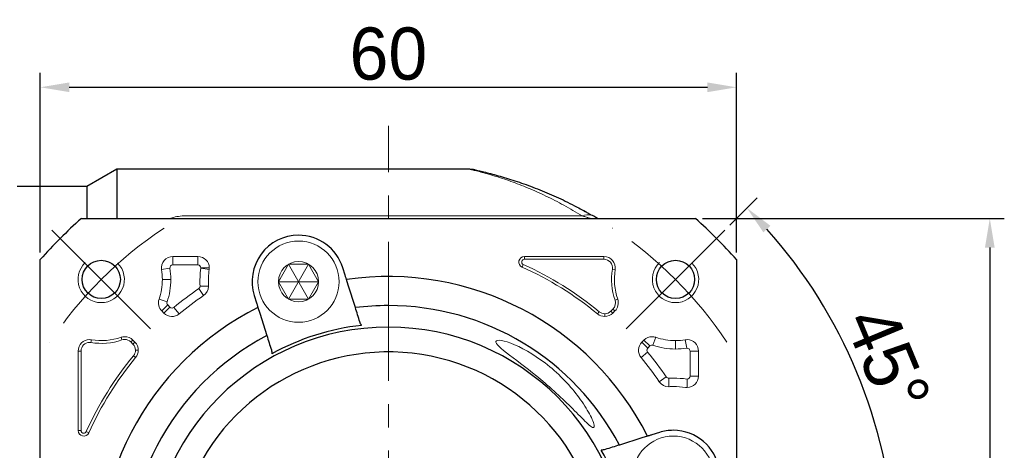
# Model space of a CAD drawing. Header units: millimetres. Extents: x 827 to 1312, y 1024 to 1367.
# Tile 4 of 8: x 884 to 969, y 1228 to 1265. Entities that reach past the tile are written whole.
import ezdxf

# ---------------------------------------------------------------- set-up
doc = ezdxf.new("R2010")
doc.units = ezdxf.units.MM
doc.header["$PDSIZE"] = -5
doc.linetypes.add('点画线', pattern=[18, 12, -2, 2, -2])
doc.layers.get('0').update_dxf_attribs({"lineweight": 18})
doc.layers.get('Defpoints').update_dxf_attribs({"lineweight": 18})
for name, color, linetype, lineweight in [('7中心线层', 7, '点画线', 18), ('尺寸线', 7, 'Continuous', 18), ('尺寸线层', 3, 'Continuous', 18), ('粗实线', 7, 'Continuous', 50), ('细实线', 7, 'Continuous', 18)]:
    doc.layers.add(name, color=color, linetype=linetype, lineweight=lineweight)
doc.styles.add('工程字', font='txt')
doc.dimstyles.new('副本 ISO-25', dxfattribs={"dimtxt": 4.5, "dimasz": 2.5, "dimexe": 1.25, "dimexo": 0.625, "dimtad": 1, "dimtxsty": '工程字', "dimcen": 2.5, "dimdle": 5, "dimadec": 0, "dimazin": 0, "dimtfac": 1, "dimtmove": 0, "dimatfit": 3, "dimfxl": 1, "dimtolj": 1, "dimarcsym": 0})

# ---------------------------------------------------------------- blocks, each defined once
blk = doc.blocks.new('*X6')
at = {"layer": 'Defpoints', "color": 0}
for p in [(945.733, 1259.15), (885.733, 1244.292), (945.733, 1244.292)]:
    blk.add_point(p, dxfattribs=at)
at = {"layer": '尺寸线层', "color": 0, "lineweight": -2}
for p, q in [((885.733, 1244.917), (885.733, 1260.4)), ((945.733, 1244.917), (945.733, 1260.4)), ((888.233, 1259.15), (943.233, 1259.15))]:
    blk.add_line(p, q, dxfattribs=at)
at = {"layer": '尺寸线层', "color": 0}
for points in [[(888.233, 1259.567), (888.233, 1258.733), (885.733, 1259.15)], [(943.233, 1258.733), (943.233, 1259.567), (945.733, 1259.15)]]:
    blk.add_solid(points, dxfattribs=at)
at = {"layer": '尺寸线层', "color": 0, "insert": (915.733, 1262.025), "char_height": 4.5, "attachment_point": 5, "style": '工程字'}
blk.add_mtext('\\A1;60', dxfattribs=at)
blk = doc.blocks.new('*X12')
at = {"layer": 'Defpoints', "color": 0}
for p in [(942.19, 1247.834), (942.19, 1187.834), (967.568, 1187.834)]:
    blk.add_point(p, dxfattribs=at)
at = {"layer": '尺寸线层', "color": 0, "lineweight": -2}
for p, q in [((942.815, 1247.834), (968.818, 1247.834)), ((967.568, 1245.334), (967.568, 1190.334)), ((942.815, 1187.834), (968.818, 1187.834))]:
    blk.add_line(p, q, dxfattribs=at)
at = {"layer": '尺寸线层', "color": 0}
for points in [[(967.985, 1245.334), (967.152, 1245.334), (967.568, 1247.834)], [(967.152, 1190.334), (967.985, 1190.334), (967.568, 1187.834)]]:
    blk.add_solid(points, dxfattribs=at)
at = {"layer": '尺寸线层', "color": 0, "insert": (964.693, 1217.834), "char_height": 4.5, "attachment_point": 5, "rotation": 90, "style": '工程字'}
blk.add_mtext('\\A1;60', dxfattribs=at)
blk = doc.blocks.new('*X36')
at = {"layer": 'Defpoints', "color": 0}
for p in [(944.724, 1246.825), (936.239, 1238.34), (956.115, 1234.561), (868.945, 1217.834), (949.733, 1217.834)]:
    blk.add_point(p, dxfattribs=at)
at = {"layer": '尺寸线层', "color": 0, "lineweight": -2}
for p, q in [((945.166, 1247.267), (947.524, 1249.626)), ((950.358, 1217.834), (960.692, 1217.834))]:
    blk.add_line(p, q, dxfattribs=at)
blk.add_arc((915.733, 1217.834), 43.71, 3.2775, 41.7225, dxfattribs=at)
at = {"layer": '尺寸线层', "color": 0}
for points in [[(948.66, 1247.21), (948.054, 1246.638), (946.64, 1248.742)], [(958.954, 1220.321), (959.787, 1220.345), (959.442, 1217.834)]]:
    blk.add_solid(points, dxfattribs=at)
at = {"layer": '尺寸线层', "color": 0, "insert": (958.771, 1235.661), "char_height": 4.5, "attachment_point": 5, "rotation": 292.5, "style": '工程字'}
blk.add_mtext('\\A1;45%%d', dxfattribs=at)

msp = doc.modelspace()

# ---------------------------------------------------------------- linework, layer by layer
for p, q in [((898.2683, 1248.0686), (932.4214, 1248.0686)), ((897.1531, 1243.8344), (897.1531, 1244.5646)), ((899.3209, 1244.5646), (897.1531, 1244.5646)), ((899.3209, 1243.8344), (899.3209, 1244.5646)), ((934.312, 1244.5646), (927.4586, 1244.5646)), ((927.4586, 1244.3239), (927.4586, 1244.5646)), ((927.4586, 1244.3239), (934.312, 1244.3239)), ((934.312, 1244.3239), (934.312, 1244.5646)), ((896.906, 1243.544), (896.1853, 1243.427)), ((897.1531, 1243.8344), (899.3209, 1243.8344)), ((899.5689, 1243.55), (900.2923, 1243.4506)), ((899.571, 1243.5841), (900.3014, 1243.5841)), ((927.3608, 1243.8652), (927.2626, 1243.6454)), ((935.0422, 1243.4656), (935.2798, 1243.427)), ((896.2533, 1242.5828), (896.9835, 1242.5828)), ((899.3894, 1241.79), (899.8009, 1241.1868)), ((899.4984, 1242.0081), (900.2278, 1242.0411)), ((899.4986, 1241.9967), (900.2288, 1241.9967)), ((896.6601, 1240.6398), (895.9693, 1240.8763)), ((935.268, 1240.7984), (935.4957, 1240.8763)), ((896.72, 1240.3818), (896.2037, 1239.8655)), ((896.2037, 1239.8655), (896.3925, 1239.6766)), ((896.9088, 1240.1929), (896.3925, 1239.6766)), ((896.9088, 1240.1929), (896.72, 1240.3818)), ((897.2454, 1240.1771), (897.7109, 1239.6145)), ((935.0912, 1240.0356), (934.9024, 1239.8468)), ((934.9024, 1239.8468), (935.0726, 1239.6766)), ((935.0726, 1239.6766), (935.2614, 1239.8655)), ((935.0912, 1240.0356), (935.2614, 1239.8655)), ((933.9076, 1239.7999), (933.7542, 1239.6145)), ((934.3793, 1239.6301), (934.3793, 1239.3894)), ((890.1011, 1237.1438), (890.1396, 1237.3814)), ((892.7683, 1237.3696), (892.6903, 1237.5973)), ((893.531, 1237.1928), (893.7012, 1237.363)), ((893.89, 1237.1741), (893.7012, 1237.363)), ((937.7639, 1237.363), (937.575, 1237.1741)), ((938.2802, 1236.8467), (937.7639, 1237.363)), ((938.5383, 1236.9065), (938.7747, 1237.5973)), ((940.4813, 1237.3133), (940.4813, 1236.5832)), ((941.4424, 1236.6607), (941.3255, 1237.3814)), ((889.002, 1236.4136), (889.002, 1229.5602)), ((889.2427, 1236.4136), (889.002, 1236.4136)), ((889.2427, 1229.5602), (889.2427, 1236.4136)), ((893.531, 1237.1928), (893.7199, 1237.004)), ((893.7199, 1237.004), (893.89, 1237.1741)), ((893.9365, 1236.4808), (894.1772, 1236.4808)), ((938.0913, 1236.6578), (937.575, 1237.1741)), ((938.0913, 1236.6578), (938.2802, 1236.8467)), ((941.7329, 1236.4136), (941.7329, 1234.2457)), ((941.7329, 1236.4136), (942.463, 1236.4136)), ((942.463, 1234.2457), (942.463, 1236.4136)), ((893.7667, 1236.0092), (893.9522, 1235.8558)), ((938.0755, 1236.3213), (937.5129, 1235.8558)), ((939.6884, 1234.1773), (939.0852, 1233.7658)), ((939.8952, 1234.068), (939.8952, 1233.3379)), ((941.4825, 1233.9956), (941.4825, 1233.2653)), ((941.7329, 1234.2457), (942.463, 1234.2457)), ((889.2427, 1229.5602), (889.002, 1229.5602)), ((889.7015, 1229.4623), (889.9212, 1229.3642))]:
    msp.add_line(p, q)
msp.add_circle((907.9894, 1242.3923), 1.7321)
for centre, radius, start, end in [((897.1531, 1243.5841), 0.9805, 90, 189.218623), ((899.3209, 1243.5841), 0.9805, 360, 90), ((927.4586, 1244.0841), 0.4805, 90, 245.929385), ((934.312, 1243.5841), 0.9805, 350.781377, 90), ((934.312, 1243.5841), 0.7398, 350.781377, 90), ((890.9838, 1242.5828), 5.2695, 0, 9.218623), ((890.9838, 1242.5828), 5.9997, 0, 9.218623), ((907.9894, 1242.3923), 8.4997, 172.17173, 182.59118), ((907.9894, 1242.3923), 7.7695, 172.17173, 182.59118), ((899.3209, 1243.5841), 0.9805, 352.17173, 360), ((915.7325, 1217.8341), 28.2695, 50.39475, 65.929385), ((915.7325, 1217.8341), 28.5102, 50.39475, 65.929385), ((940.4813, 1242.5828), 5.5102, 170.781377, 198.896119), ((940.4813, 1242.5828), 5.2695, 170.781377, 198.896119), ((890.9838, 1242.5828), 5.2695, 341.103881, 0), ((890.9838, 1242.5828), 5.9997, 341.103881, 0), ((915.7325, 1217.8341), 28.9997, 124.302587, 129.60525), ((899.2483, 1241.9967), 0.9805, 304.302587, 0), ((899.2483, 1241.9967), 0.9805, 360, 2.59118), ((896.897, 1240.5588), 0.9805, 161.103881, 225), ((915.7325, 1217.8341), 28.2695, 124.302587, 129.60525), ((934.5681, 1240.5588), 0.7398, 315, 18.896119), ((934.5681, 1240.5588), 0.9805, 315, 18.896119), ((934.3793, 1240.3699), 0.7398, 270, 315), ((897.0858, 1240.3699), 0.9805, 225, 309.60525), ((934.3793, 1240.3699), 0.9805, 230.39475, 270), ((934.3793, 1240.3699), 0.7398, 230.39475, 270), ((934.3793, 1240.3699), 0.9805, 270, 315), ((889.9825, 1236.4136), 0.9805, 90, 180), ((889.9825, 1236.4136), 0.9805, 80.781377, 90), ((890.9838, 1242.5828), 5.5102, 260.781377, 288.896119), ((890.9838, 1242.5828), 5.2695, 260.781377, 288.896119), ((893.0079, 1236.6697), 0.9805, 90, 108.896119), ((893.0079, 1236.6697), 0.7398, 90, 108.896119), ((893.0079, 1236.6697), 0.9805, 45, 90), ((893.0079, 1236.6697), 0.7398, 45, 90), ((938.4572, 1236.6697), 0.9805, 90, 135), ((938.4572, 1236.6697), 0.9805, 71.103881, 90), ((940.4813, 1242.5828), 5.2695, 251.103881, 270), ((940.4813, 1242.5828), 5.2695, 270, 279.218623), ((941.4825, 1236.4136), 0.9805, 90, 99.218623), ((941.4825, 1236.4136), 0.9805, 0, 90), ((889.9825, 1236.4136), 0.7398, 90, 180), ((889.9825, 1236.4136), 0.7398, 80.781377, 90), ((893.1967, 1236.4808), 0.7398, 0, 45), ((893.1967, 1236.4808), 0.7398, 320.39475, 360), ((893.1967, 1236.4808), 0.9805, 0, 45), ((893.1967, 1236.4808), 0.9805, 320.39475, 0), ((938.2683, 1236.4808), 0.9805, 135, 219.60525), ((940.4813, 1242.5828), 5.9997, 251.103881, 270), ((940.4813, 1242.5828), 5.9997, 270, 279.218623), ((915.7325, 1217.8341), 28.5102, 140.39475, 155.929385), ((915.7325, 1217.8341), 28.2695, 140.39475, 155.929385), ((915.7325, 1217.8341), 28.2695, 34.302587, 39.60525), ((915.7325, 1217.8341), 28.9997, 34.302587, 39.60525), ((940.2907, 1225.5773), 8.4997, 90, 92.59118), ((940.2907, 1225.5773), 8.4997, 82.17173, 90), ((941.4825, 1234.2457), 0.9805, 270, 0), ((939.8952, 1234.3183), 0.9805, 214.302587, 270), ((939.8952, 1234.3183), 0.9805, 270, 272.59118), ((940.2907, 1225.5773), 7.7695, 90, 92.59118), ((940.2907, 1225.5773), 7.7695, 82.17173, 90), ((941.4825, 1234.2457), 0.9805, 262.17173, 270), ((889.4825, 1229.5602), 0.4805, 180, 335.929385)]:
    msp.add_arc(centre, radius, start, end)
msp.add_ellipse((932.4214, 1246.3031), major_axis=(-1.0114, -1.7254), ratio=0.6888272, start_param=3.3165106, end_param=3.8466841)
for points, knots in [([(932.4214, 1248.0686), (931.9019, 1248.3802), (930.8641, 1249.0028), (929.3076, 1249.7938), (927.7701, 1250.4806), (926.2797, 1251.0559), (924.8704, 1251.5211), (923.8391, 1251.8106), (923.1975, 1251.973), (922.8576, 1252.0543), (922.7398, 1252.0816), (922.7354, 1252.0829), (922.7308, 1252.0832)], [0, 0, 0, 0, 1.3943101, 2.785961, 4.1728805, 5.5575942, 6.9449888, 8.343095, 9.0405361, 9.7408131, 10.4449185, 10.5368388, 10.5368388, 10.5368388, 10.5368388]), ([(898.2683, 1248.0686), (898.0576, 1248.0686), (897.8523, 1248.053), (897.451, 1247.9938), (897.263, 1247.9515), (897.0201, 1247.8805), (896.9563, 1247.8601), (896.894, 1247.8385)], [0, 0, 0, 0, 0.5913344, 0.5913344, 1.1826688, 1.1826688, 1.3995412, 1.3995412, 1.3995412, 1.3995412]), ([(932.4214, 1248.0686), (932.5248, 1248.0382), (932.6799, 1247.9927), (932.8662, 1247.936), (933.0111, 1247.8917), (933.1003, 1247.8641), (933.1346, 1247.8535)], [0, 0, 0, 0, 0.27333889, 0.40979407, 0.54708645, 0.74494278, 0.74494278, 0.74494278, 0.74494278]), ([(933.1338, 1247.8537), (933.1382, 1247.8524), (933.1725, 1247.8417), (933.1852, 1247.8378), (933.1968, 1247.8341)], [0, 0, 0, 0, 0.005170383, 0.065930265, 0.065930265, 0.065930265, 0.065930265]), ([(927.3608, 1243.8652), (927.3175, 1243.8968), (927.2312, 1243.9601), (927.2093, 1244.1373), (927.3015, 1244.2901), (927.4062, 1244.3126), (927.4586, 1244.3239)], [0, 0, 0, 0, 0.16025045, 0.31992837, 0.47960629, 0.63985674, 0.63985674, 0.63985674, 0.63985674]), ([(899.3209, 1243.8344), (899.3887, 1243.8183), (899.5235, 1243.7861), (899.5552, 1243.6512), (899.571, 1243.5841)], [0, 0, 0, 0, 0.19396715, 0.38594756, 0.38594756, 0.38594756, 0.38594756]), ([(899.4986, 1241.9967), (899.4932, 1241.9556), (899.4823, 1241.8732), (899.4204, 1241.8177), (899.3894, 1241.79)], [0, 0, 0, 0, 0.12067224, 0.24177196, 0.24177196, 0.24177196, 0.24177196]), ([(897.2454, 1240.1771), (897.192, 1240.1485), (897.0782, 1240.0878), (896.9675, 1240.1565), (896.9088, 1240.1929)], [0, 0, 0, 0, 0.17083052, 0.36377408, 0.36377408, 0.36377408, 0.36377408]), ([(929.2325, 1235.3866), (928.249, 1236.1431), (927.1393, 1236.7675), (925.4327, 1237.4064), (924.9193, 1237.4096), (925.0601, 1236.9167), (925.6649, 1236.4409), (927.296, 1235.2108), (928.2887, 1234.4598), (929.2325, 1233.6544)], [0, 0, 0, 0, 2.575103, 2.575103, 5.150206, 5.150206, 7.725309, 7.725309, 10.3004119, 10.3004119, 10.3004119, 10.3004119]), ([(938.0755, 1236.3213), (938.0458, 1236.3789), (937.9864, 1236.4941), (938.0563, 1236.6033), (938.0913, 1236.6578)], [0, 0, 0, 0, 0.18192123, 0.36384247, 0.36384247, 0.36384247, 0.36384247]), ([(929.2325, 1233.6544), (930.2952, 1232.7476), (931.2836, 1231.7788), (932.5072, 1230.5351), (932.8845, 1230.1452), (933.4041, 1229.7373), (933.5212, 1229.7722), (933.4163, 1230.2878), (933.2272, 1230.7081), (932.7256, 1231.5994), (932.404, 1232.0873), (931.2934, 1233.5454), (930.3428, 1234.5327), (929.2325, 1235.3866)], [0, 0, 0, 0, 3.2094421, 3.2094421, 4.8141632, 4.8141632, 6.4188843, 6.4188843, 8.0236054, 8.0236054, 9.6283264, 9.6283264, 12.8377686, 12.8377686, 12.8377686, 12.8377686]), ([(939.8952, 1234.068), (939.854, 1234.0735), (939.7716, 1234.0844), (939.7162, 1234.1463), (939.6884, 1234.1773)], [0, 0, 0, 0, 0.12066907, 0.24177195, 0.24177195, 0.24177195, 0.24177195]), ([(941.7329, 1234.2457), (941.7167, 1234.178), (941.6845, 1234.0432), (941.5496, 1234.0114), (941.4825, 1233.9956)], [0, 0, 0, 0, 0.19396715, 0.38594685, 0.38594685, 0.38594685, 0.38594685]), ([(889.7015, 1229.4623), (889.675, 1229.4244), (889.6232, 1229.3501), (889.4674, 1229.3064), (889.2877, 1229.3784), (889.2578, 1229.4991), (889.2427, 1229.5602)], [0, 0, 0, 0, 0.13988283, 0.27358927, 0.45414265, 0.63924671, 0.63924671, 0.63924671, 0.63924671])]:
    msp.add_open_spline(points, degree=3, knots=knots)
for points, degree in [([(896.906, 1243.544), (896.9138, 1243.6208), (896.9296, 1243.7743), (897.0786, 1243.8144), (897.1531, 1243.8344)], 3), ([(899.571, 1243.5841), (899.5711, 1243.5727), (899.5704, 1243.5613), (899.5689, 1243.55)], 3), ([(899.4984, 1242.0081), (899.4986, 1241.9967)], 1), ([(896.72, 1240.3818), (896.6916, 1240.4205), (896.635, 1240.498), (896.6517, 1240.5926), (896.6601, 1240.6398)], 3), ([(938.2802, 1236.8467), (938.3189, 1236.875), (938.3964, 1236.9317), (938.491, 1236.9149), (938.5383, 1236.9065)], 3), ([(941.4424, 1236.6607), (941.5192, 1236.6528), (941.6727, 1236.6371), (941.7128, 1236.4881), (941.7329, 1236.4136)], 3), ([(939.9065, 1234.0683), (939.8952, 1234.0681)], 1), ([(941.4825, 1233.9956), (941.4711, 1233.9955), (941.4597, 1233.9963), (941.4484, 1233.9978)], 3)]:
    msp.add_open_spline(points, degree=degree)
at = {"layer": '7中心线层'}
for p, q in [((915.7325, 1179.8341), (915.7325, 1255.8341)), ((895.2264, 1238.3402), (886.7412, 1246.8255)), ((936.2386, 1238.3402), (944.7239, 1246.8255))]:
    msp.add_line(p, q, dxfattribs=at)
for start, end in [(123.521659, 146.478341), (33.521659, 56.478341)]:
    msp.add_arc((915.7325, 1217.8341), 35, start, end, dxfattribs=at)
at = {"layer": '尺寸线', "color": 7}
for centre in [(890.9838, 1242.5828), (940.4813, 1242.5828)]:
    msp.add_arc(centre, 2, 133.387088, 45.024333, dxfattribs=at)
at = {"layer": '粗实线', "linetype": 'Continuous', "lineweight": 30}
for p, q in [((892.3306, 1252.0841), (889.7325, 1250.5841)), ((922.7473, 1252.0841), (892.3306, 1252.0841)), ((892.3306, 1252.0841), (892.3306, 1247.8345)), ((889.7325, 1250.5841), (883.7325, 1250.5841)), ((889.7325, 1250.5841), (889.7325, 1247.8341)), ((889.275, 1247.8341), (942.19, 1247.8341)), ((889.275, 1247.8341), (942.19, 1247.8341)), ((885.7325, 1217.1768), (885.7325, 1244.2916)), ((885.7325, 1217.1768), (885.7325, 1244.2916)), ((945.7325, 1244.2916), (945.7325, 1212.6686)), ((945.7325, 1244.2916), (945.7325, 1212.6686)), ((912.0048, 1242.9591), (911.8042, 1243.5951)), ((912.279, 1242.0895), (912.1266, 1242.5727)), ((912.8893, 1240.1537), (912.279, 1242.0895)), ((904.1745, 1241.1895), (904.375, 1240.5534)), ((904.4969, 1240.167), (904.6492, 1239.6838)), ((904.6492, 1239.6838), (905.2596, 1237.7481)), ((937.5823, 1228.9174), (935.6465, 1228.3071)), ((938.0655, 1229.0698), (937.5823, 1228.9174)), ((939.0879, 1229.3922), (938.4519, 1229.1916))]:
    msp.add_line(p, q, dxfattribs=at)
at = {"layer": '粗实线', "color": 0, "lineweight": 30}
for centre in [(890.9838, 1242.5828), (940.4813, 1242.5828)]:
    msp.add_circle(centre, 1.65, dxfattribs=at)
at = {"layer": '粗实线', "linetype": 'Continuous', "lineweight": 30}
for centre, radius, start, end in [((915.7325, 1217.8341), 40, 131.409622, 138.590378), ((915.7325, 1217.8341), 40, 131.409622, 138.590378), ((915.7325, 1217.8341), 40, 41.409622, 48.590378), ((915.7325, 1217.8341), 40, 41.409622, 48.590378), ((907.9894, 1242.3923), 4, 90, 197.5), ((907.9894, 1242.3923), 4, 17.5, 90), ((915.7325, 1217.8341), 25, 26.706896, 98.293104), ((915.7325, 1217.8341), 25, 116.706896, 188.293104), ((915.7325, 1217.8341), 22.5, 90, 97.259652), ((915.7325, 1217.8341), 22.5, 27.740348, 90), ((915.7325, 1217.8341), 20.6414, 90, 270), ((915.7325, 1217.8341), 20.9162, 96.317702, 118.682298), ((915.7325, 1217.8341), 20.6414, 270, 90), ((915.7325, 1217.8341), 22.5, 117.740348, 187.259652), ((915.7325, 1217.8341), 18.5, 1.858567, 160.208488), ((940.2907, 1225.5773), 4, 90, 107.5), ((940.2907, 1225.5773), 4, 287.500017, 90), ((915.7325, 1217.8341), 20.9162, 6.317702, 28.682298)]:
    msp.add_arc(centre, radius, start, end, dxfattribs=at)
for centre, major_axis, ratio, start_param, end_param in [((922.7894, 1250.0707), (0.4277, 1.9537), 0.9910457, 0.122289, 0.2173971), ((922.7894, 1250.0707), (0.4277, 1.9537), 0.9910457, 0, 0.0754095), ((932.4214, 1246.3031), (-1.0114, -1.7254), 0.6888272, 3.1415927, 3.3165103)]:
    msp.add_ellipse(centre, major_axis=major_axis, ratio=ratio, start_param=start_param, end_param=end_param, dxfattribs=at)
for points, degree in [([(923.0699, 1252.0509), (922.8885, 1252.0854), (922.883, 1252.073)], 2), ([(933.2106, 1248.1234), (932.6175, 1248.4917)], 1), ([(913.2777, 1238.9218), (913.1481, 1239.3329), (913.0187, 1239.7435), (912.8893, 1240.1537)], 3), ([(913.4309, 1238.6232), (913.3583, 1238.7202), (913.3098, 1238.82), (913.2777, 1238.9218)], 3), ([(905.2596, 1237.7481), (905.3889, 1237.3378), (905.5184, 1236.9272), (905.648, 1236.5162)], 3), ([(905.648, 1236.5162), (905.6801, 1236.4144), (905.6976, 1236.3048), (905.6938, 1236.1837)], 3), ([(935.6465, 1228.3071), (935.2363, 1228.1777), (934.8256, 1228.0483), (934.4146, 1227.9187)], 3), ([(934.4146, 1227.9187), (934.3128, 1227.8866), (934.2032, 1227.869), (934.0822, 1227.8729)], 3)]:
    msp.add_open_spline(points, degree=degree, dxfattribs=at)
for points, knots in [([(923.2171, 1252.0245), (923.1811, 1252.0323), (923.1091, 1252.048), (923.3092, 1252.0046), (923.693, 1251.9179), (924.4037, 1251.747), (925.2953, 1251.5089), (926.266, 1251.2144), (927.2727, 1250.8845), (928.5784, 1250.4069), (930.1775, 1249.7291), (931.5677, 1249.0625), (932.4157, 1248.5989), (932.7329, 1248.4222)], [0, 0, 0, 0, 0.6855096, 1.3713659, 2.0575612, 2.7406793, 4.1109628, 4.7914783, 5.4704587, 6.827419, 8.186688, 9.5265536, 10.3275527, 10.3275527, 10.3275527, 10.3275527]), ([(933.7603, 1247.8341), (933.7593, 1247.8347), (933.7583, 1247.8353), (933.6587, 1247.8952), (933.5499, 1247.9598), (933.4328, 1248.0285)], [0, 0, 0, 0, 0.00376431, 0.00376431, 0.38078934, 0.38078934, 0.38078934, 0.38078934]), ([(912.1268, 1242.572), (912.1255, 1242.5764), (912.1241, 1242.5807), (912.1155, 1242.6081), (912.1088, 1242.6292), (912.0921, 1242.682), (912.0819, 1242.7146), (912.0591, 1242.7869), (912.0462, 1242.8277), (912.0238, 1242.8988), (912.0142, 1242.9291), (912.0048, 1242.9591)], [0, 0, 0, 0, 0.08586143, 0.08586143, 0.17169167, 0.17169167, 0.25801435, 0.25801435, 0.34540289, 0.34540289, 0.40589583, 0.40589583, 0.40589583, 0.40589583]), ([(904.375, 1240.5534), (904.3888, 1240.5098), (904.4028, 1240.4655), (904.4288, 1240.3831), (904.4411, 1240.3438), (904.4626, 1240.2759), (904.4719, 1240.2462), (904.4862, 1240.2009), (904.4914, 1240.1844), (904.4942, 1240.1756), (904.4955, 1240.1712), (904.4969, 1240.1669)], [0, 0, 0, 0, 0.08852446, 0.08852446, 0.17707949, 0.17707949, 0.26513514, 0.26513514, 0.35210733, 0.35210733, 0.40533422, 0.40533422, 0.40533422, 0.40533422]), ([(938.4519, 1229.1916), (938.4082, 1229.1778), (938.3639, 1229.1639), (938.2815, 1229.1379), (938.2422, 1229.1255), (938.1743, 1229.1041), (938.1447, 1229.0947), (938.0994, 1229.0805), (938.0829, 1229.0753), (938.0741, 1229.0725), (938.0697, 1229.0711), (938.0653, 1229.0697)], [0, 0, 0, 0, 0.08852446, 0.08852446, 0.17707949, 0.17707949, 0.26513514, 0.26513514, 0.35210733, 0.35210733, 0.40533422, 0.40533422, 0.40533422, 0.40533422])]:
    msp.add_open_spline(points, degree=3, knots=knots, dxfattribs=at)
at = {"layer": '细实线', "color": 0}
for p, q in [((908.8554, 1243.8923), (907.1233, 1240.8923)), ((908.8554, 1240.8923), (907.1233, 1243.8923)), ((909.7214, 1242.3923), (906.2573, 1242.3923))]:
    msp.add_line(p, q, dxfattribs=at)
msp.add_lwpolyline([(906.2573, 1242.3923), (907.1233, 1240.8923), (908.8554, 1240.8923), (909.7214, 1242.3923), (908.8554, 1243.8923), (907.1233, 1243.8923)], close=True, dxfattribs=at)
for centre in [(907.9894, 1242.3923), (940.2907, 1225.5773)]:
    msp.add_circle(centre, 3.5, dxfattribs=at)

# ---------------------------------------------------------------- dimensions: what is measured, and where the dimension line sits
at = {"layer": '尺寸线层'}
dim = msp.add_linear_dim(base=(945.7325, 1259.15), p1=(885.7325, 1244.2916), p2=(945.7325, 1244.2916), dimstyle='副本 ISO-25', override={"dimsah": 1, "dimtzin": 8}, dxfattribs=at)
dim.commit()
dim.dimension.update_dxf_attribs({"geometry": '*X6', "text_midpoint": (915.7325, 1259.15), "dimtype": 160})
dim = msp.add_angular_dim_2l(base=(956.1152, 1234.5612), line1=((936.2386, 1238.3402), (944.7239, 1246.8255)), line2=((949.7325, 1217.8341), (868.9452, 1217.8341)), dimstyle='副本 ISO-25', override={"dimtad": 1, "dimtih": 0, "dimtoh": 0, "dimsah": 1, "dimtdec": 0, "dimtzin": 0}, dxfattribs=at)
dim.commit()
dim.dimension.update_dxf_attribs({"geometry": '*X36', "text_midpoint": (958.7714, 1235.6614)})
dim = msp.add_linear_dim(base=(967.5683, 1187.8341), p1=(942.19, 1247.8341), p2=(942.19, 1187.8341), angle=90, dimstyle='副本 ISO-25', override={"dimsah": 1, "dimtzin": 8}, dxfattribs=at)
dim.commit()
dim.dimension.update_dxf_attribs({"geometry": '*X12', "text_midpoint": (964.6933, 1217.8341)})

doc.saveas('drawing.dxf')
